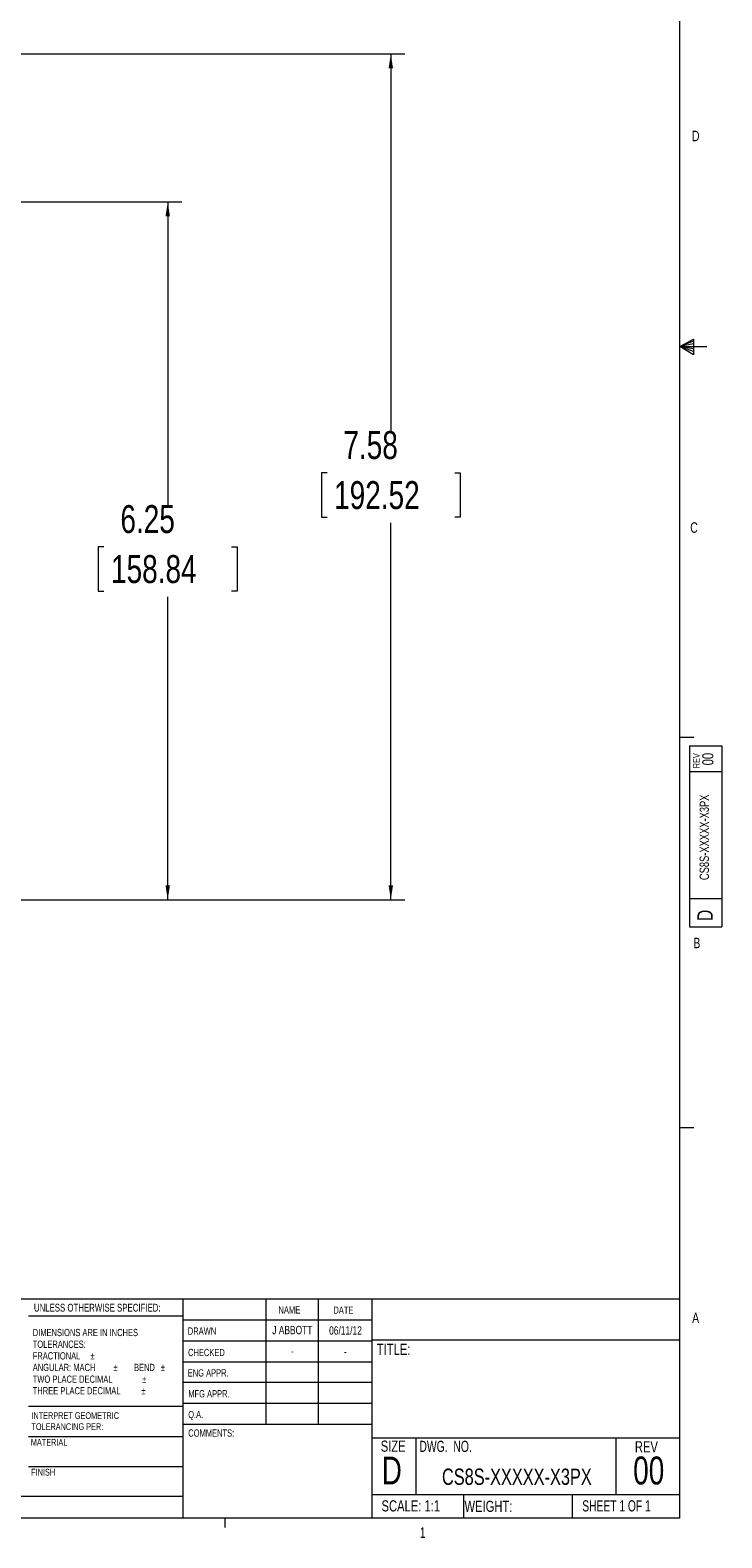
# Model space of a CAD drawing. Header units: inches. Extents: x 0.3 to 33.9, y 0.2 to 21.6.
# Tile 14 of 28: x 27.7 to 33.9, y 0.2 to 13.7. Entities that reach past the tile are written whole.
import ezdxf

# ---------------------------------------------------------------- set-up
doc = ezdxf.new("R2010")
doc.units = ezdxf.units.IN
doc.header["$MEASUREMENT"] = 0
doc.layers.add('SLD-0', color=7, linetype='Continuous', lineweight=15)
doc.styles.add('SLDTEXTSTYLE0', font='TXT', dxfattribs={"width": 0.75})
doc.styles.add('SLDTEXTSTYLE1', font='TXT', dxfattribs={"width": 0.6875})
doc.styles.add('SLDTEXTSTYLE2', font='TXT', dxfattribs={"width": 0.694444})
doc.dimstyles.new('SLDDIMSTYLE0', dxfattribs={"dimtxt": 0.25, "dimasz": 0.13, "dimexe": 0, "dimexo": 0.0625, "dimgap": 0.0625, "dimtad": 0, "dimtih": 1, "dimtoh": 1, "dimrnd": 1e-09, "dimzin": 12, "dimdsep": 46, "dimtxsty": 'SLDTEXTSTYLE0', "dimsah": 1, "dimcen": 0.09, "dimadec": 0, "dimazin": 3, "dimtfac": 1, "dimtofl": 0, "dimtmove": 0, "dimatfit": 3, "dimfxl": 1, "dimfrac": 2, "dimtolj": 1, "dimtzin": 12, "dimarcsym": 0})

# ---------------------------------------------------------------- blocks, each defined once
blk = doc.blocks.new('SW_NOTE_0')
at = {"color": 0, "linetype": 'Continuous', "lineweight": 0, "char_height": 0.06, "attachment_point": 1, "style": 'SLDTEXTSTYLE0'}
for s, insert in [('INTERPRET GEOMETRIC', (0, 0.077)), ('TOLERANCING PER:', (0, -0.022))]:
    blk.add_mtext(s, dxfattribs=dict(at, insert=insert))
blk = doc.blocks.new('SW_NOTE_1')
at = {"color": 0, "linetype": 'Continuous', "lineweight": 0, "char_height": 0.065, "attachment_point": 1, "style": 'SLDTEXTSTYLE0'}
for s, insert in [('DIMENSIONS ARE IN INCHES', (0, 0.084)), ('TOLERANCES:', (0, -0.021)), ('FRACTIONAL', (0, -0.125)), ('%%p', (0.518, -0.125)), ('ANGULAR: MACH', (0, -0.229)), ('%%p', (0.723, -0.229)), ('BEND', (0.907, -0.229)), ('%%p', (1.148, -0.229)), ('TWO PLACE DECIMAL', (0, -0.334)), ('%%p', (0.979, -0.334)), ('THREE PLACE DECIMAL', (0, -0.438)), ('%%p', (0.974, -0.438))]:
    blk.add_mtext(s, dxfattribs=dict(at, insert=insert))
blk = doc.blocks.new('_D_10')
at = {"layer": 'SLD-0'}
for p, q in [((23.006, 13.532), (31.06, 13.532)), ((30.935, 13.532), (30.935, 10.153)), ((30.364, 9.779), (30.313, 9.779)), ((30.313, 9.779), (30.313, 9.382)), ((31.507, 9.779), (31.557, 9.779)), ((31.557, 9.779), (31.557, 9.382)), ((30.313, 9.382), (30.364, 9.382)), ((30.935, 5.952), (30.935, 9.331)), ((31.557, 9.382), (31.507, 9.382)), ((26.503, 5.952), (31.06, 5.952))]:
    blk.add_line(p, q, dxfattribs=at)
for points in [[(30.935, 13.532), (30.915, 13.402), (30.955, 13.402)], [(30.935, 5.952), (30.955, 6.082), (30.915, 6.082)]]:
    blk.add_solid(points, dxfattribs=at)
at = {"layer": 'SLD-0', "char_height": 0.25, "attachment_point": 1, "style": 'SLDTEXTSTYLE0'}
for s, insert in [('7.58', (30.51, 10.152, -1.544)), ('192.52', (30.427, 9.704, -1.544))]:
    blk.add_mtext(s, dxfattribs=dict(at, insert=insert))
blk = doc.blocks.new('_D_11')
at = {"layer": 'SLD-0'}
for p, q in [((26.872, 12.206), (29.062, 12.206)), ((28.937, 12.206), (28.937, 9.49)), ((28.366, 9.116), (28.315, 9.116)), ((28.315, 9.116), (28.315, 8.719)), ((29.509, 9.116), (29.56, 9.116)), ((29.56, 9.116), (29.56, 8.719)), ((28.315, 8.719), (28.366, 8.719)), ((28.937, 5.952), (28.937, 8.668)), ((29.56, 8.719), (29.509, 8.719)), ((26.503, 5.952), (29.062, 5.952))]:
    blk.add_line(p, q, dxfattribs=at)
for points in [[(28.937, 12.206), (28.917, 12.076), (28.957, 12.076)], [(28.937, 5.952), (28.957, 6.082), (28.917, 6.082)]]:
    blk.add_solid(points, dxfattribs=at)
at = {"layer": 'SLD-0', "char_height": 0.25, "attachment_point": 1, "style": 'SLDTEXTSTYLE0'}
for s, insert in [('6.25', (28.513, 9.489, -1.544)), ('158.84', (28.429, 9.041, -1.544))]:
    blk.add_mtext(s, dxfattribs=dict(at, insert=insert))

msp = doc.modelspace()

# ---------------------------------------------------------------- linework, layer by layer
at = {"color": 7, "linetype": 'Continuous', "lineweight": 0}
for p, q in [((33.523, 0.411), (33.523, 21.411)), ((33.523, 10.911), (33.647, 10.976)), ((33.647, 10.958), (33.523, 10.911)), ((33.647, 10.976), (33.647, 10.837)), ((33.647, 10.934), (33.523, 10.911)), ((33.647, 10.891), (33.523, 10.911)), ((33.647, 10.865), (33.523, 10.911)), ((33.647, 10.837), (33.523, 10.911)), ((33.523, 10.911), (33.766, 10.911)), ((33.523, 7.411), (33.648, 7.411)), ((33.61, 7.332), (33.9, 7.332)), ((33.61, 7.332), (33.61, 5.709)), ((33.9, 7.332), (33.9, 5.709)), ((33.9, 7.099), (33.61, 7.099)), ((33.61, 5.965), (33.9, 5.965)), ((33.61, 5.709), (33.9, 5.709)), ((33.523, 3.911), (33.648, 3.911)), ((25.714, 2.375), (33.523, 2.375)), ((29.073, 2.375), (29.073, 0.411)), ((29.817, 2.375), (29.817, 1.25)), ((30.285, 2.375), (30.285, 1.25)), ((30.764, 2.375), (30.764, 0.411)), ((29.073, 2.221), (27.691, 2.221)), ((29.073, 2.187), (30.764, 2.187)), ((29.073, 2), (30.764, 2)), ((30.764, 2.008), (33.523, 2.008)), ((29.073, 1.812), (30.764, 1.812)), ((30.764, 1.625), (29.073, 1.625)), ((27.691, 1.414), (29.073, 1.414)), ((30.764, 1.437), (29.073, 1.437)), ((30.764, 1.25), (29.073, 1.25)), ((27.691, 1.144), (29.073, 1.144)), ((30.764, 1.13), (33.523, 1.13)), ((31.16, 1.13), (31.16, 0.623)), ((32.951, 1.13), (32.951, 0.623)), ((27.691, 0.874), (29.073, 0.874)), ((25.714, 0.607), (29.073, 0.607)), ((30.764, 0.623), (33.523, 0.623)), ((31.587, 0.623), (31.587, 0.411)), ((32.559, 0.623), (32.559, 0.411)), ((33.523, 0.411), (0.523, 0.411)), ((29.448, 0.411), (29.448, 0.326))]:
    msp.add_line(p, q, dxfattribs=at)

# ---------------------------------------------------------------- block references
for name, p in [('SW_NOTE_1', (27.728, 2.023)), ('SW_NOTE_0', (27.716, 1.283))]:
    msp.add_blockref(name, p, dxfattribs=at)

# ---------------------------------------------------------------- texts
for s, insert, char_height, attachment_point, style in [('D', (33.632, 12.844), 0.0938, 1, 'SLDTEXTSTYLE0'), ('C', (33.617, 9.335), 0.0938, 1, 'SLDTEXTSTYLE0'), ('B', (33.645, 5.612), 0.0938, 1, 'SLDTEXTSTYLE0'), ('UNLESS OTHERWISE SPECIFIED:', (27.738, 2.332), 0.07, 1, 'SLDTEXTSTYLE0'), ('NAME', (29.929, 2.309), 0.065, 1, 'SLDTEXTSTYLE0'), ('DATE', (30.421, 2.307), 0.065, 1, 'SLDTEXTSTYLE0'), ('A', (33.634, 2.253), 0.0938, 1, 'SLDTEXTSTYLE0'), ('DRAWN', (29.117, 2.12), 0.065, 1, 'SLDTEXTSTYLE0'), ('J ABBOTT', (30.053, 2.134), 0.075, 2, 'SLDTEXTSTYLE0'), ('06/11/12', (30.529, 2.13), 0.075, 2, 'SLDTEXTSTYLE0'), ('CHECKED', (29.119, 1.928), 0.065, 1, 'SLDTEXTSTYLE0'), ('-', (30.052, 1.946), 0.075, 2, 'SLDTEXTSTYLE0'), ('-', (30.528, 1.942), 0.075, 2, 'SLDTEXTSTYLE0'), ('TITLE:', (30.81, 1.973), 0.1, 1, 'SLDTEXTSTYLE0'), ('ENG APPR.', (29.116, 1.745), 0.065, 1, 'SLDTEXTSTYLE0'), ('MFG APPR.', (29.121, 1.558), 0.065, 1, 'SLDTEXTSTYLE0'), ('Q.A.', (29.12, 1.372), 0.065, 1, 'SLDTEXTSTYLE0'), ('MATERIAL', (27.711, 1.121), 0.06, 1, 'SLDTEXTSTYLE0'), ('COMMENTS:', (29.121, 1.206), 0.065, 1, 'SLDTEXTSTYLE0'), ('SIZE', (30.845, 1.106), 0.1, 1, 'SLDTEXTSTYLE0'), ('DWG.  NO.', (31.191, 1.104), 0.1, 1, 'SLDTEXTSTYLE2'), ('REV', (33.121, 1.1), 0.1, 1, 'SLDTEXTSTYLE0'), ('D', (30.853, 0.963), 0.25, 1, 'SLDTEXTSTYLE0'), ('00', (33.245, 0.963), 0.25, 2, 'SLDTEXTSTYLE0'), ('FINISH', (27.714, 0.853), 0.06, 1, 'SLDTEXTSTYLE0'), ('CS8S-XXXXX-X3PX', (32.064, 0.855), 0.14583, 2, 'SLDTEXTSTYLE0'), ('SCALE: 1:1', (30.852, 0.571), 0.1, 1, 'SLDTEXTSTYLE0'), ('WEIGHT:', (31.595, 0.567), 0.1, 1, 'SLDTEXTSTYLE0'), ('SHEET 1 OF 1', (32.65, 0.571), 0.1, 1, 'SLDTEXTSTYLE1'), ('1', (31.195, 0.328), 0.0938, 1, 'SLDTEXTSTYLE0')]:
    msp.add_mtext(s, dxfattribs=dict(at, insert=insert, char_height=char_height, attachment_point=attachment_point, style=style))
at = {"color": 7, "linetype": 'Continuous', "lineweight": 0, "rotation": 90, "style": 'SLDTEXTSTYLE0'}
for s, insert, char_height, attachment_point in [('REV', (33.642, 7.131), 0.06, 1), ('00', (33.724, 7.213), 0.1, 2), ('CS8S-XXXXX-X3PX', (33.701, 6.512), 0.08333, 2), ('D', (33.681, 5.763), 0.138, 1)]:
    msp.add_mtext(s, dxfattribs=dict(at, insert=insert, char_height=char_height, attachment_point=attachment_point))

# ---------------------------------------------------------------- dimensions: what is measured, and where the dimension line sits
at = {"layer": 'SLD-0'}
for base, p2, picture, middle in [((30.935, 13.532), (22.956, 13.532), '_D_10', (30.935, 9.742)), ((28.937, 12.206), (26.822, 12.206), '_D_11', (28.937, 9.079))]:
    dim = msp.add_linear_dim(base=base, p1=(26.453, 5.952), p2=p2, angle=90, dimstyle='SLDDIMSTYLE0', dxfattribs=at)
    dim.commit()
    dim.dimension.update_dxf_attribs({"geometry": picture, "text_midpoint": middle, "dimtype": 160})

doc.saveas('drawing.dxf')
